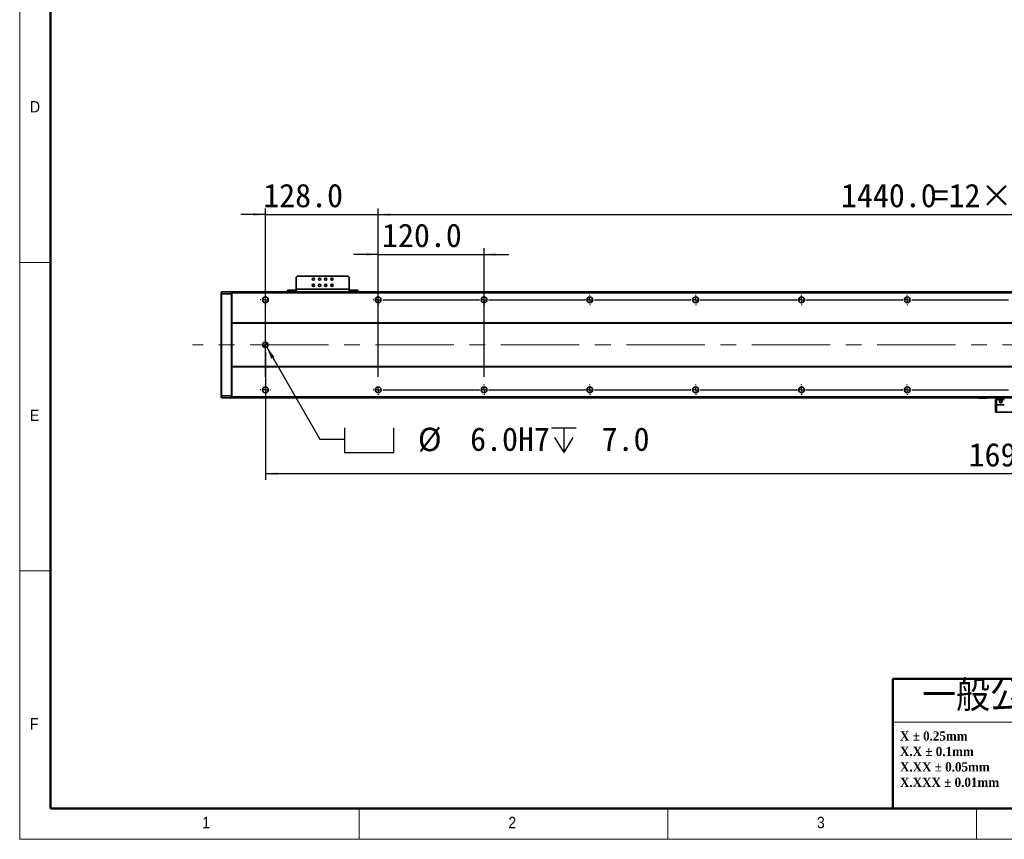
# Model space of a CAD drawing. Header units: millimetres. Extents: x 35 to 2905, y 35 to 2044.
# Tile 1 of 8: x 35 to 1152, y 35 to 965. Entities that reach past the tile are written whole.
import ezdxf

# ---------------------------------------------------------------- set-up
doc = ezdxf.new("R2010")
doc.units = ezdxf.units.MM
doc.header["$LTSCALE"] = 7
doc.linetypes.add('CENTERX2', pattern=[20.32, 12.7, -2.54, 2.54, -2.54])
doc.layers.add('黑色实线', color=7, linetype='Continuous')
doc.styles.add('SLDTEXTSTYLE1', font='Gothic.ttf', dxfattribs={"width": 0.913})
doc.styles.add('SLDTEXTSTYLE2', font='timesbd.ttf', dxfattribs={"width": 0.933})
doc.styles.add('SLDTEXTSTYLE4', font='txt', dxfattribs={"bigfont": 'bigfont'})
doc.styles.add('SLDTEXTSTYLE8', font='txt')
doc.dimstyles.new('SLDDIMSTYLE0', dxfattribs={"dimtxt": 26.6, "dimasz": 14, "dimexe": 0, "dimexo": 0.0625, "dimgap": 6.65, "dimtad": 2, "dimdec": 1, "dimrnd": 1e-09, "dimzin": 4, "dimdsep": 46, "dimtxsty": 'SLDTEXTSTYLE8', "dimsah": 1, "dimcen": 0.09, "dimadec": 0, "dimazin": 1, "dimtfac": 1, "dimtdec": 1, "dimtmove": 0, "dimatfit": 0, "dimfxl": 0, "dimfrac": 2, "dimtolj": 1, "dimtzin": 12, "dimarcsym": 0})
doc.dimstyles.new('SLDDIMSTYLE4', dxfattribs={"dimtxt": 26.6, "dimasz": 14, "dimexe": 0, "dimexo": 0.0625, "dimgap": 6.65, "dimtad": 0, "dimtih": 1, "dimtoh": 1, "dimdec": 1, "dimrnd": 1e-09, "dimzin": 4, "dimdsep": 46, "dimtxsty": 'SLDTEXTSTYLE8', "dimsah": 1, "dimcen": 0, "dimadec": 0, "dimazin": 1, "dimtfac": 1, "dimtdec": 1, "dimtofl": 0, "dimtmove": 0, "dimatfit": 3, "dimfxl": 0, "dimfrac": 2, "dimtolj": 1, "dimtzin": 12, "dimarcsym": 0})
doc.dimstyles.new('SLDDIMSTYLE6', dxfattribs={"dimtxt": 26.6, "dimasz": 14, "dimexe": 0, "dimexo": 0.0625, "dimgap": 6.65, "dimtad": 2, "dimdec": 1, "dimrnd": 1e-09, "dimzin": 4, "dimdsep": 46, "dimtxsty": 'SLDTEXTSTYLE8', "dimsah": 1, "dimcen": 0.09, "dimadec": 0, "dimazin": 1, "dimtfac": 1, "dimtdec": 1, "dimtofl": 0, "dimtmove": 0, "dimatfit": 3, "dimfxl": 0, "dimfrac": 2, "dimtolj": 1, "dimtzin": 12, "dimarcsym": 0})

# ---------------------------------------------------------------- blocks, each defined once
blk = doc.blocks.new('SW_NOTE_1')
at = {"color": 0, "linetype": 'Continuous', "lineweight": 0, "char_height": 10.5, "attachment_point": 1, "style": 'SLDTEXTSTYLE2'}
for s, insert in [('X ± 0.25mm ', (0, 13.8)), ('X.X ± 0.1mm', (0, -3.7))]:
    blk.add_mtext(s, dxfattribs=dict(at, insert=insert))
blk = doc.blocks.new('SW_NOTE_2')
at = {"color": 0, "linetype": 'Continuous', "lineweight": 0, "char_height": 10.5, "attachment_point": 1, "style": 'SLDTEXTSTYLE2'}
for s, insert in [('X.XX ± 0.05mm', (0, 13.8)), ('X.XXX ± 0.01mm', (0, -3.7))]:
    blk.add_mtext(s, dxfattribs=dict(at, insert=insert))
blk = doc.blocks.new('SW_SYMBOL_HOLE_SPOT')
at = {"layer": '黑色实线', "color": 0}
for p, q in [((0, 6125), (0, 525)), ((11200, 525), (11200, 6125)), ((0, 525), (11200, 525))]:
    blk.add_line(p, q, dxfattribs=at)
blk = doc.blocks.new('SW_SYMBOL_HOLE_DEPTH')
at = {"layer": '黑色实线', "color": 0}
for p, q in [((0, 6125), (5600, 6125)), ((2800, 6125), (2800, 525)), ((700, 3885), (2800, 525)), ((4900, 3885), (2800, 525))]:
    blk.add_line(p, q, dxfattribs=at)
blk = doc.blocks.new('_D_19')
at = {"layer": '黑色实线'}
for p, q in [((315.1, 593.4), (375.4, 488.9)), ((375.4, 488.9), (403.4, 488.9))]:
    blk.add_line(p, q, dxfattribs=at)
blk.add_solid([(315.1, 593.4), (320.3, 580.2), (323.9, 582.3)], dxfattribs=at)
at = {"layer": '黑色实线', "xscale": 0.004985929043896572, "yscale": 0.004985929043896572, "zscale": 0.004985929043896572}
for name, p in [('SW_SYMBOL_HOLE_SPOT', (403.4, 471.3)), ('SW_SYMBOL_HOLE_DEPTH', (638, 471.3))]:
    blk.add_blockref(name, p, dxfattribs=at)
at = {"layer": '黑色实线', "char_height": 26.6, "attachment_point": 1, "style": 'SLDTEXTSTYLE8'}
for s, insert in [('%%c', (486.6, 502)), (' 6.0H7 ', (527.7, 502.3)), (' 7.0', (676.9, 502.3))]:
    blk.add_mtext(s, dxfattribs=dict(at, insert=insert))
blk = doc.blocks.new('_D_20')
at = {"layer": '黑色实线'}
for p, q in [((441.6, 559.7), (441.6, 750.8)), ((1881.6, 559.7), (1881.6, 750.8)), ((441.6, 743.8), (1881.6, 743.8))]:
    blk.add_line(p, q, dxfattribs=at)
for points in [[(441.6, 743.8), (455.6, 741.7), (455.6, 745.9)], [(1881.6, 743.8), (1867.6, 745.9), (1867.6, 741.7)]]:
    blk.add_solid(points, dxfattribs=at)
at = {"layer": '黑色实线', "char_height": 26.6, "attachment_point": 1, "style": 'SLDTEXTSTYLE8'}
for s, insert in [('=12×120.0(PITCH)', (1070.3, 778.7)), ('1440.0', (966.4, 778.7))]:
    blk.add_mtext(s, dxfattribs=dict(at, insert=insert))
blk = doc.blocks.new('_D_21')
at = {"layer": '黑色实线'}
for p, q in [((313.6, 559.7), (313.6, 750.8)), ((441.6, 559.7), (441.6, 750.8)), ((313.6, 743.8), (285.6, 743.8)), ((313.6, 743.8), (441.6, 743.8)), ((441.6, 743.8), (469.6, 743.8))]:
    blk.add_line(p, q, dxfattribs=at)
for points in [[(313.6, 743.8), (299.6, 745.9), (299.6, 741.7)], [(441.6, 743.8), (455.6, 741.7), (455.6, 745.9)]]:
    blk.add_solid(points, dxfattribs=at)
at = {"layer": '黑色实线', "insert": (311.2, 778.7), "char_height": 26.6, "attachment_point": 1, "style": 'SLDTEXTSTYLE8'}
blk.add_mtext('128.0', dxfattribs=at)
blk = doc.blocks.new('_D_23')
at = {"layer": '黑色实线'}
for p, q in [((313.6, 587.1), (313.6, 442.7)), ((2009.6, 581.6), (2009.6, 442.7)), ((2009.6, 449.7), (313.6, 449.7))]:
    blk.add_line(p, q, dxfattribs=at)
for points in [[(313.6, 449.7), (327.6, 447.6), (327.6, 451.8)], [(2009.6, 449.7), (1995.6, 451.8), (1995.6, 447.6)]]:
    blk.add_solid(points, dxfattribs=at)
at = {"layer": '黑色实线', "insert": (1111.1, 484.6), "char_height": 26.6, "attachment_point": 1, "style": 'SLDTEXTSTYLE8'}
blk.add_mtext('1696.0', dxfattribs=at)
blk = doc.blocks.new('_D_27')
at = {"layer": '黑色实线'}
for p, q in [((441.6, 559.7), (441.6, 705.6)), ((561.6, 559.7), (561.6, 705.6)), ((441.6, 698.6), (413.6, 698.6)), ((441.6, 698.6), (561.6, 698.6)), ((561.6, 698.6), (589.6, 698.6))]:
    blk.add_line(p, q, dxfattribs=at)
for points in [[(441.6, 698.6), (427.6, 700.7), (427.6, 696.5)], [(561.6, 698.6), (575.6, 696.5), (575.6, 700.7)]]:
    blk.add_solid(points, dxfattribs=at)
at = {"layer": '黑色实线', "insert": (445.9, 733.5), "char_height": 26.6, "attachment_point": 1, "style": 'SLDTEXTSTYLE8'}
blk.add_mtext('120.0', dxfattribs=at)
blk = doc.blocks.new('SW_CENTERMARKSYMBOL_0')
at = {"layer": '黑色实线', "color": 0}
for p, q in [((-5.08, 0), (-5.84, 0)), ((0, 0), (-2.54, 0)), ((0, 5.08), (0, 5.84)), ((0, 0), (0, 2.54)), ((0, 0), (0, -2.54)), ((0, 0), (2.54, 0)), ((5.08, 0), (5.84, 0)), ((0, -5.08), (0, -5.84))]:
    blk.add_line(p, q, dxfattribs=at)
blk = doc.blocks.new('SW_CENTERMARKSYMBOL_1')
at = {"layer": '黑色实线', "color": 0}
for p, q in [((-133.08, 102), (-133.84, 102)), ((-128, 102), (-130.54, 102)), ((-128, 107.08), (-128, 107.84)), ((-128, 102), (-128, 104.54)), ((-128, 102), (-128, 99.46)), ((-128, 102), (-125.46, 102)), ((0, 102), (-2.54, 102)), ((0, 107.08), (0, 107.84)), ((0, 102), (0, 104.54)), ((0, 102), (0, 99.46)), ((0, 102), (2.54, 102)), ((5.08, 102), (5.84, 102)), ((-128, 96.92), (-128, 96.16)), ((-5.08, 0), (-5.84, 0)), ((0, 0), (-2.54, 0)), ((0, 0), (0, 2.54)), ((0, 0), (0, -2.54)), ((0, 0), (2.54, 0)), ((5.08, 0), (114.92, 0)), ((114.92, 0), (114.16, 0)), ((120, 0), (117.46, 0)), ((120, 0), (117.46, 0)), ((120, 5.08), (120, 5.84)), ((120, 0), (120, 2.54)), ((120, 0), (120, 2.54)), ((120, 0), (120, -2.54)), ((120, 0), (122.54, 0)), ((120, 0), (120, -2.54)), ((120, 0), (122.54, 0)), ((125.08, 0), (125.84, 0)), ((125.08, 0), (234.92, 0)), ((234.92, 0), (234.16, 0)), ((240, 0), (237.46, 0)), ((240, 0), (237.46, 0)), ((240, 0), (237.46, 0)), ((240, 5.08), (240, 5.84)), ((240, 0), (240, 2.54)), ((240, 0), (240, 2.54)), ((240, 0), (240, 2.54)), ((240, 0), (240, -2.54)), ((240, 0), (242.54, 0)), ((240, 0), (240, -2.54)), ((240, 0), (242.54, 0)), ((240, 0), (240, -2.54)), ((240, 0), (242.54, 0)), ((245.08, 0), (245.84, 0)), ((245.08, 0), (354.92, 0)), ((354.92, 0), (354.16, 0)), ((360, 0), (357.46, 0)), ((360, 0), (357.46, 0)), ((360, 0), (357.46, 0)), ((360, 0), (357.46, 0)), ((360, 5.08), (360, 5.84)), ((360, 0), (360, 2.54)), ((360, 0), (360, 2.54)), ((360, 0), (360, 2.54)), ((360, 0), (360, 2.54)), ((360, 0), (360, -2.54)), ((360, 0), (362.54, 0)), ((360, 0), (360, -2.54)), ((360, 0), (362.54, 0)), ((360, 0), (360, -2.54)), ((360, 0), (362.54, 0)), ((360, 0), (360, -2.54)), ((360, 0), (362.54, 0)), ((365.08, 0), (365.84, 0)), ((365.08, 0), (474.92, 0)), ((474.92, 0), (474.16, 0)), ((480, 0), (477.46, 0)), ((480, 0), (477.46, 0)), ((480, 0), (477.46, 0)), ((480, 0), (477.46, 0)), ((480, 0), (477.46, 0)), ((480, 5.08), (480, 5.84)), ((480, 0), (480, 2.54)), ((480, 0), (480, 2.54)), ((480, 0), (480, 2.54)), ((480, 0), (480, 2.54)), ((480, 0), (480, 2.54)), ((480, 0), (480, -2.54)), ((480, 0), (482.54, 0)), ((480, 0), (480, -2.54)), ((480, 0), (482.54, 0)), ((480, 0), (480, -2.54)), ((480, 0), (482.54, 0)), ((480, 0), (480, -2.54)), ((480, 0), (482.54, 0)), ((480, 0), (480, -2.54)), ((480, 0), (482.54, 0)), ((485.08, 0), (485.84, 0)), ((485.08, 0), (594.92, 0)), ((594.92, 0), (594.16, 0)), ((600, 0), (597.46, 0)), ((600, 0), (597.46, 0)), ((600, 0), (597.46, 0)), ((600, 0), (597.46, 0)), ((600, 0), (597.46, 0)), ((600, 0), (597.46, 0)), ((600, 5.08), (600, 5.84)), ((600, 0), (600, 2.54)), ((600, 0), (600, 2.54)), ((600, 0), (600, 2.54)), ((600, 0), (600, 2.54)), ((600, 0), (600, 2.54)), ((600, 0), (600, 2.54)), ((600, 0), (600, -2.54)), ((600, 0), (602.54, 0)), ((600, 0), (600, -2.54)), ((600, 0), (602.54, 0)), ((600, 0), (600, -2.54)), ((600, 0), (602.54, 0)), ((600, 0), (600, -2.54)), ((600, 0), (602.54, 0)), ((600, 0), (600, -2.54)), ((600, 0), (602.54, 0)), ((600, 0), (600, -2.54)), ((600, 0), (602.54, 0)), ((605.08, 0), (605.84, 0)), ((605.08, 0), (714.92, 0)), ((0, -5.08), (0, -5.84)), ((120, -5.08), (120, -5.84)), ((240, -5.08), (240, -5.84)), ((360, -5.08), (360, -5.84)), ((480, -5.08), (480, -5.84)), ((600, -5.08), (600, -5.84))]:
    blk.add_line(p, q, dxfattribs=at)
blk = doc.blocks.new('SW_CENTERMARKSYMBOL_2')
at = {"layer": '黑色实线', "color": 0}
for p, q in [((-125.08, 0), (-125.84, 0)), ((-120, 0), (-122.54, 0)), ((-120, 5.08), (-120, 5.84)), ((-120, 0), (-120, 2.54)), ((-120, 0), (-120, -2.54)), ((-120, 0), (-117.46, 0)), ((-114.92, 0), (-5.08, 0)), ((-5.08, 0), (-5.84, 0)), ((0, 0), (-2.54, 0)), ((0, 0), (-2.54, 0)), ((0, 5.08), (0, 5.84)), ((0, 0), (0, 2.54)), ((0, 0), (0, 2.54)), ((0, 0), (0, -2.54)), ((0, 0), (2.54, 0)), ((0, 0), (0, -2.54)), ((0, 0), (2.54, 0)), ((5.08, 0), (5.84, 0)), ((5.08, 0), (114.92, 0)), ((114.92, 0), (114.16, 0)), ((120, 0), (117.46, 0)), ((120, 0), (117.46, 0)), ((120, 0), (117.46, 0)), ((120, 5.08), (120, 5.84)), ((120, 0), (120, 2.54)), ((120, 0), (120, 2.54)), ((120, 0), (120, 2.54)), ((120, 0), (120, -2.54)), ((120, 0), (122.54, 0)), ((120, 0), (120, -2.54)), ((120, 0), (122.54, 0)), ((120, 0), (120, -2.54)), ((120, 0), (122.54, 0)), ((125.08, 0), (125.84, 0)), ((125.08, 0), (234.92, 0)), ((234.92, 0), (234.16, 0)), ((240, 0), (237.46, 0)), ((240, 0), (237.46, 0)), ((240, 0), (237.46, 0)), ((240, 0), (237.46, 0)), ((240, 5.08), (240, 5.84)), ((240, 0), (240, 2.54)), ((240, 0), (240, 2.54)), ((240, 0), (240, 2.54)), ((240, 0), (240, 2.54)), ((240, 0), (240, -2.54)), ((240, 0), (242.54, 0)), ((240, 0), (240, -2.54)), ((240, 0), (242.54, 0)), ((240, 0), (240, -2.54)), ((240, 0), (242.54, 0)), ((240, 0), (240, -2.54)), ((240, 0), (242.54, 0)), ((245.08, 0), (245.84, 0)), ((245.08, 0), (354.92, 0)), ((354.92, 0), (354.16, 0)), ((360, 0), (357.46, 0)), ((360, 0), (357.46, 0)), ((360, 0), (357.46, 0)), ((360, 0), (357.46, 0)), ((360, 0), (357.46, 0)), ((360, 5.08), (360, 5.84)), ((360, 0), (360, 2.54)), ((360, 0), (360, 2.54)), ((360, 0), (360, 2.54)), ((360, 0), (360, 2.54)), ((360, 0), (360, 2.54)), ((360, 0), (360, -2.54)), ((360, 0), (362.54, 0)), ((360, 0), (360, -2.54)), ((360, 0), (362.54, 0)), ((360, 0), (360, -2.54)), ((360, 0), (362.54, 0)), ((360, 0), (360, -2.54)), ((360, 0), (362.54, 0)), ((360, 0), (360, -2.54)), ((360, 0), (362.54, 0)), ((365.08, 0), (365.84, 0)), ((365.08, 0), (474.92, 0)), ((474.92, 0), (474.16, 0)), ((480, 0), (477.46, 0)), ((480, 0), (477.46, 0)), ((480, 0), (477.46, 0)), ((480, 0), (477.46, 0)), ((480, 0), (477.46, 0)), ((480, 0), (477.46, 0)), ((480, 5.08), (480, 5.84)), ((480, 0), (480, 2.54)), ((480, 0), (480, 2.54)), ((480, 0), (480, 2.54)), ((480, 0), (480, 2.54)), ((480, 0), (480, 2.54)), ((480, 0), (480, 2.54)), ((480, 0), (480, -2.54)), ((480, 0), (482.54, 0)), ((480, 0), (480, -2.54)), ((480, 0), (482.54, 0)), ((480, 0), (480, -2.54)), ((480, 0), (482.54, 0)), ((480, 0), (480, -2.54)), ((480, 0), (482.54, 0)), ((480, 0), (480, -2.54)), ((480, 0), (482.54, 0)), ((480, 0), (480, -2.54)), ((480, 0), (482.54, 0)), ((485.08, 0), (485.84, 0)), ((485.08, 0), (594.92, 0)), ((-120, -5.08), (-120, -5.84)), ((0, -5.08), (0, -5.84)), ((120, -5.08), (120, -5.84)), ((240, -5.08), (240, -5.84)), ((360, -5.08), (360, -5.84)), ((480, -5.08), (480, -5.84))]:
    blk.add_line(p, q, dxfattribs=at)
blk = doc.blocks.new('SW_DOWELSYMBOL_2')
at = {"linetype": 'Continuous', "lineweight": 18}
h = blk.add_hatch(color=0, dxfattribs=at)
edge = h.paths.add_edge_path(flags=0)
edge.add_arc((0, 0), 3, 180, 270)
edge.add_line((0, -3), (0, 0))
edge.add_line((0, 0), (-3, 0))
h = blk.add_hatch(color=0, dxfattribs=at)
edge = h.paths.add_edge_path(flags=0)
edge.add_arc((0, 0), 3, 0, 90)
edge.add_line((0, 3), (0, 0))
edge.add_line((0, 0), (3, 0))
at = {"layer": '黑色实线', "color": 0}
blk.add_circle((0, 0), 3, dxfattribs=at)

msp = doc.modelspace()

# ---------------------------------------------------------------- linework, layer by layer
at = {"color": 7, "linetype": 'Continuous', "lineweight": 18}
for p, q in [((35, 2044), (35, 35)), ((70, 2009), (70, 70)), ((35, 689.5), (70, 689.5)), ((70, 339.5), (35, 339.5)), ((1281, 168), (1025.2864855, 168)), ((70, 70), (2870, 70)), ((420, 35), (420, 70)), ((770, 70), (770, 35)), ((861, 70), (2870, 70)), ((1120, 35), (1120, 70)), ((35, 35), (2905, 35))]:
    msp.add_line(p, q, dxfattribs=at)
at = {"color": 7, "linetype": 'Continuous', "lineweight": 50}
for p, q in [((70, 2009), (70, 70)), ((1025.2864855, 217), (1025.2864855, 70)), ((1025.2864855, 217), (1281, 217)), ((70, 70), (2870, 70))]:
    msp.add_line(p, q, dxfattribs=at)
at = {"color": 7, "linetype": 'Continuous', "lineweight": 35}
for p, q in [((349.5847665, 673.7965202), (348.5847794, 672.7965182)), ((348.5847794, 672.7965182), (348.5847794, 658.9965156)), ((407.5847648, 673.7965202), (349.5847665, 673.7965202)), ((408.584752, 672.7965182), (407.5847648, 673.7965202)), ((408.584752, 658.9965156), (408.584752, 672.7965182)), ((408.584752, 658.9965156), (348.5847794, 658.9965156)), ((348.5847794, 655.9965169), (348.5847794, 658.9965156)), ((408.584752, 658.9965156), (408.584752, 655.9965169)), ((263.584771, 655.6965193), (263.8847612, 655.9965169)), ((263.584771, 653.8722521), (263.584771, 655.6965193)), ((263.584771, 653.8722521), (263.8847612, 653.9965166)), ((263.584771, 538.1207807), (263.584771, 653.8722521)), ((263.8847612, 655.9965169), (263.8847612, 653.9965166)), ((263.8847612, 655.9965169), (275.2847605, 655.9965169)), ((263.8847612, 653.9965166), (263.8847612, 537.9965162)), ((275.2847605, 653.9965166), (263.8847612, 653.9965166)), ((275.2847605, 653.9965166), (275.2847605, 655.9965169)), ((275.5847656, 655.6965193), (275.2847605, 655.9965169)), ((275.2847605, 537.9965162), (275.2847605, 653.9965166)), ((275.5847656, 653.8722521), (275.2847605, 653.9965166)), ((2047.5848399, 655.9965169), (275.5847656, 655.9965169)), ((275.5847656, 654.9965186), (275.5847656, 655.9965169)), ((2047.5848399, 654.9965186), (275.5847656, 654.9965186)), ((275.5847656, 620.9965168), (275.5847656, 654.9965186)), ((338.5847591, 655.9965169), (338.5847591, 657.9965135)), ((338.5847591, 657.9965135), (339.5847761, 657.9965135)), ((339.5847761, 657.9965135), (339.5847761, 655.9965169)), ((339.5847761, 657.9965135), (347.5847625, 657.9965135)), ((347.5847625, 657.9965135), (347.5847625, 655.9965169)), ((348.5847794, 657.9965135), (347.5847625, 657.9965135)), ((409.5847689, 657.9965135), (408.584752, 657.9965135)), ((409.5847689, 657.9965135), (409.5847689, 655.9965169)), ((409.5847689, 657.9965135), (417.5847553, 657.9965135)), ((417.5847553, 655.9965169), (417.5847553, 657.9965135)), ((417.5847553, 657.9965135), (418.5847722, 657.9965135)), ((418.5847722, 657.9965135), (418.5847722, 655.9965169)), ((2047.5848399, 620.9965168), (275.5847656, 620.9965168)), ((275.5847656, 620.9965168), (275.5847656, 620.4965176)), ((2047.5848399, 620.4965176), (275.5847656, 620.4965176)), ((275.5847656, 571.4965171), (275.5847656, 620.4965176)), ((2047.5848399, 571.4965171), (275.5847656, 571.4965171)), ((275.5847656, 570.9965161), (275.5847656, 571.4965171)), ((2047.5848399, 570.9965161), (275.5847656, 570.9965161)), ((275.5847656, 536.9965179), (275.5847656, 570.9965161)), ((263.584771, 536.2965173), (263.584771, 538.1207807)), ((263.584771, 538.1207807), (263.8847612, 537.9965162)), ((263.584771, 536.2965173), (263.8847612, 535.9965159)), ((263.8847612, 537.9965162), (263.8847612, 535.9965159)), ((263.8847612, 537.9965162), (275.2847605, 537.9965162)), ((275.2847605, 535.9965159), (263.8847612, 535.9965159)), ((275.5847656, 538.1207807), (275.2847605, 537.9965162)), ((275.2847605, 535.9965159), (275.2847605, 537.9965162)), ((275.5847656, 536.2965173), (275.2847605, 535.9965159)), ((2047.5848399, 536.9965179), (275.5847656, 536.9965179)), ((275.5847656, 536.9965179), (275.5847656, 535.9965159)), ((2047.5848399, 535.9965159), (275.5847656, 535.9965159)), ((1122.0848047, 535.8016534), (1122.0848047, 535.9965159)), ((1123.0847322, 535.9965159), (1123.0847322, 535.8016534)), ((1131.0847484, 535.8016534), (1131.0847484, 535.9965159)), ((1132.0847951, 535.9965159), (1132.0847951, 535.8016534)), ((1142.5847493, 534.0910262), (1142.5847493, 535.9965159)), ((1122.3847352, 535.5016558), (1122.0848047, 535.8016534)), ((1122.0848047, 535.8016534), (1123.0847322, 535.8016534)), ((1123.2090675, 535.5016558), (1122.3847352, 535.5016558)), ((1123.2090675, 535.5016558), (1123.0847322, 535.8016534)), ((1123.0847322, 535.8016534), (1131.0847484, 535.8016534)), ((1130.9605323, 535.5016558), (1123.2090675, 535.5016558)), ((1130.9605323, 535.5016558), (1131.0847484, 535.8016534)), ((1131.7847453, 535.5016558), (1130.9605323, 535.5016558)), ((1131.0847484, 535.8016534), (1132.0847951, 535.8016534)), ((1132.0847951, 535.8016534), (1131.7847453, 535.5016558)), ((1141.5848218, 534.0910262), (1141.5848218, 519.6910283)), ((1142.7847825, 534.0910262), (1141.5848218, 534.0910262)), ((1142.7847825, 528.0910289), (1142.5847493, 528.0910289)), ((1142.5847493, 519.6910283), (1142.5847493, 528.0910289)), ((1142.7847825, 534.0910262), (1142.7847825, 528.0910289)), ((1151.5848123, 534.0910262), (1142.7847825, 534.0910262)), ((1142.7847825, 528.0910289), (1151.5848123, 528.0910289)), ((1142.5847493, 519.6910283), (1141.5848218, 519.6910283)), ((1176.5847884, 519.6910283), (1142.5847493, 519.6910283))]:
    msp.add_line(p, q, dxfattribs=at)
for centre, radius in [((368.0847656, 670.4965169), 1.25), ((375.0847656, 670.4965169), 1.25), ((382.0847656, 670.4965169), 1.25), ((389.0847656, 670.4965169), 1.25), ((368.0847656, 663.4965169), 1.25), ((375.0847656, 663.4965169), 1.25), ((382.0847656, 663.4965169), 1.25), ((389.0847656, 663.4965169), 1.25), ((313.5847656, 646.9965169), 3.3), ((441.5847656, 646.9965169), 3.3), ((561.5847656, 646.9965169), 3.3), ((681.5847656, 646.9965169), 3.3), ((801.5847656, 646.9965169), 3.3), ((921.5847656, 646.9965169), 3.3), ((1041.5847656, 646.9965169), 3.3), ((313.5847656, 595.9965169), 3), ((313.5847656, 544.9965169), 3.3), ((441.5847656, 544.9965169), 3.3), ((561.5847656, 544.9965169), 3.3), ((681.5847656, 544.9965169), 3.3), ((801.5847656, 544.9965169), 3.3), ((921.5847656, 544.9965169), 3.3), ((1041.5847656, 544.9965169), 3.3), ((1147.5847656, 531.5910276), 1.6)]:
    msp.add_circle(centre, radius, dxfattribs=at)
for points, knots in [([(1148.7253391, 531.7382409), (1148.7445725, 531.6096794), (1148.7832268, 531.3513033), (1148.6764309, 530.9611069), (1148.4543262, 530.6152706), (1148.1184213, 530.3488105), (1147.7005107, 530.1982236), (1147.2428772, 530.1909335), (1146.8078869, 530.3218691), (1146.5765626, 530.5040847), (1146.4678727, 530.5897003)], [0, 0, 0, 0, 0.1147344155, 0.2305871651, 0.3509150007, 0.4758127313, 0.6054460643, 0.7393746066, 0.8775427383, 1, 1, 1, 1]), ([(1147.5663863, 532.8904992), (1147.7082455, 532.8634562), (1147.9913723, 532.809483), (1148.3449906, 532.5568616), (1148.5242744, 532.3078179), (1148.5857857, 532.1619383), (1148.5940896, 532.1422449)], [0, 0, 0, 0, 0.3222825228, 0.6432212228, 0.9518355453, 1, 1, 1, 1])]:
    msp.add_open_spline(points, degree=3, knots=knots, dxfattribs=at)
at = {"layer": '黑色实线', "linetype": 'CENTERX2', "lineweight": 18}
msp.add_line((2092.0347656, 595.9965169), (231.1347656, 595.9965169), dxfattribs=at)

# ---------------------------------------------------------------- block references
at = {"color": 7, "linetype": 'Continuous', "lineweight": 0}
for name, p in [('SW_NOTE_1', (1033.2600788, 143.6520168)), ('SW_NOTE_2', (1033.2600788, 108.6520176))]:
    msp.add_blockref(name, p, dxfattribs=at)
at = {"layer": '黑色实线'}
for name, p in [('SW_CENTERMARKSYMBOL_1', (441.5847656, 544.9965169)), ('SW_CENTERMARKSYMBOL_2', (561.5847656, 646.9965169)), ('SW_DOWELSYMBOL_2', (313.5847656, 595.9965169)), ('SW_CENTERMARKSYMBOL_0', (313.5847656, 544.9965169))]:
    msp.add_blockref(name, p, dxfattribs=at)

# ---------------------------------------------------------------- texts
at = {"color": 7, "linetype": 'Continuous', "lineweight": 0, "attachment_point": 1}
for s, insert, char_height, style in [('D', (46.6666667, 872.5241462), 12.9645833, 'SLDTEXTSTYLE1'), ('E', (46.6666667, 522.5241462), 12.9645833, 'SLDTEXTSTYLE1'), ('一般公差', (1058.3458886, 215.556053), 35, 'SLDTEXTSTYLE4'), ('F', (46.6666667, 172.5241462), 12.9645833, 'SLDTEXTSTYLE1'), ('1', (242.0833333, 60.5241742), 12.9645833, 'SLDTEXTSTYLE1'), ('2', (589.1666667, 60.5241742), 12.9645833, 'SLDTEXTSTYLE1'), ('3', (939.1666667, 60.5241742), 12.9645833, 'SLDTEXTSTYLE1')]:
    msp.add_mtext(s, dxfattribs=dict(at, insert=insert, char_height=char_height, style=style))

# ---------------------------------------------------------------- dimensions: what is measured, and where the dimension line sits
at = {"layer": '黑色实线'}
dim = msp.add_linear_dim(base=(1881.5847656, 743.7965669), p1=(441.5847656, 550.8365169), p2=(1881.5847656, 550.8365169), text='<>=12×120.0(PITCH)', dimstyle='SLDDIMSTYLE6', dxfattribs=at)
dim.commit()
dim.dimension.update_dxf_attribs({"geometry": '_D_20', "text_midpoint": (1163.0523915, 743.7965669), "dimtype": 160})
for base, p1, p2, dimstyle, picture, middle in [((441.5847656, 743.7965669), (313.5847656, 550.8365169), (441.5847656, 550.8365169), 'SLDDIMSTYLE0', '_D_21', (353.5526882, 743.7965669)), ((561.5847656, 698.5922533), (441.5847656, 550.8365169), (561.5847656, 550.8365169), 'SLDDIMSTYLE0', '_D_27', (488.2396682, 698.5922533)), ((313.5847656, 449.6909246), (2009.5847656, 590.4565169), (313.5847656, 595.9965169), 'SLDDIMSTYLE6', '_D_23', (1163.0523915, 449.6909246))]:
    dim = msp.add_linear_dim(base=base, p1=p1, p2=p2, dimstyle=dimstyle, dxfattribs=at)
    dim.commit()
    dim.dimension.update_dxf_attribs({"geometry": picture, "text_midpoint": middle, "dimtype": 160})
dim = msp.add_diameter_dim_2p(p1=(312.0847656, 598.5945932), p2=(315.0847656, 593.3984407), text='{\\fGDT;v} <>H7 {\\fGDT;x} 7.0\\P', dimstyle='SLDDIMSTYLE4', dxfattribs=at)
dim.commit()
dim.dimension.update_dxf_attribs({"geometry": '_D_19', "text_midpoint": (568.1765528, 488.8914979), "dimtype": 163})

doc.saveas('drawing.dxf')
